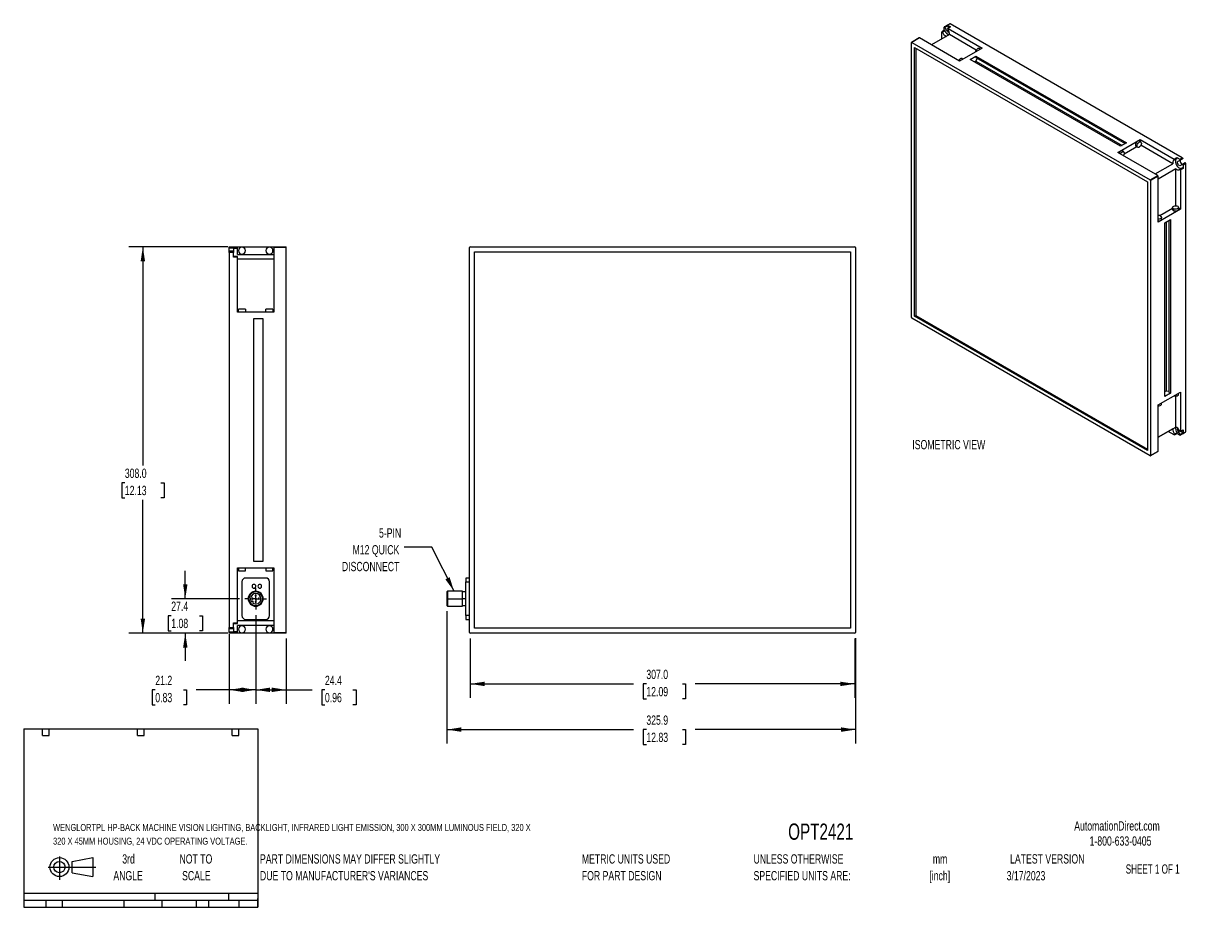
# Model space of a CAD drawing. Header units: millimetres. Extents: x 6 to 1356, y 6 to 1013.
import ezdxf

# ---------------------------------------------------------------- set-up
doc = ezdxf.new("R2010")
doc.units = ezdxf.units.MM
doc.header["$LTSCALE"] = 5
doc.linetypes.add('CENTERX2', pattern=[20.32, 12.7, -2.54, 2.54, -2.54])
doc.layers.add('CENTER', color=40, linetype='CENTERX2')
doc.layers.add('DIMENSIONS', color=140, linetype='Continuous', lineweight=25)
doc.layers.add('TEXT', color=140, linetype='Continuous', lineweight=25)
doc.styles.add('SLDTEXTSTYLE0', font='TXT', dxfattribs={"width": 0.7})
doc.styles.add('SLDTEXTSTYLE1', font='TXT', dxfattribs={"width": 0.65})
doc.dimstyles.new('SLDDIMSTYLE0', dxfattribs={"dimtxt": 10.790039, "dimasz": 16.51, "dimexe": 0, "dimexo": 0.0625, "dimgap": 2.69751, "dimtad": 0, "dimtih": 1, "dimtoh": 1, "dimlfac": 0.7, "dimrnd": 1e-09, "dimzin": 4, "dimdsep": 46, "dimtxsty": 'SLDTEXTSTYLE0', "dimsah": 1, "dimcen": 0.09, "dimadec": 0, "dimazin": 1, "dimtfac": 1, "dimtofl": 0, "dimtmove": 0, "dimatfit": 3, "dimfxl": 0, "dimfrac": 2, "dimtolj": 1, "dimtzin": 12, "dimarcsym": 0})
doc.dimstyles.new('SLDDIMSTYLE1', dxfattribs={"dimtxt": 10.790039, "dimasz": 16.51, "dimexe": 0, "dimexo": 0.0625, "dimgap": 2.69751, "dimtad": 0, "dimtih": 1, "dimtoh": 1, "dimlfac": 0.7, "dimrnd": 1e-09, "dimzin": 12, "dimdsep": 46, "dimtxsty": 'SLDTEXTSTYLE0', "dimsah": 1, "dimcen": 0.09, "dimadec": 0, "dimazin": 3, "dimtfac": 1, "dimtofl": 0, "dimtmove": 0, "dimatfit": 3, "dimfxl": 0, "dimfrac": 2, "dimtolj": 1, "dimtzin": 12, "dimarcsym": 0})
doc.dimstyles.new('SLDDIMSTYLE2', dxfattribs={"dimtxt": 0.18, "dimasz": 16.51, "dimexe": 0, "dimexo": 0.0625, "dimgap": 0, "dimtad": 0, "dimtih": 1, "dimtoh": 1, "dimdec": 0, "dimrnd": 1e-09, "dimzin": 0, "dimdsep": 46, "dimtxsty": 'Standard', "dimsah": 1, "dimcen": 0.09, "dimadec": 0, "dimazin": 0, "dimtfac": 16.51, "dimtdec": 0, "dimtofl": 0, "dimtmove": 0, "dimatfit": 3, "dimfxl": 0, "dimfrac": 2, "dimtolj": 1, "dimtzin": 0, "dimarcsym": 0})
doc.dimstyles.new('SLDDIMSTYLE3', dxfattribs={"dimtxt": 10.790039, "dimasz": 16.51, "dimexe": 0, "dimexo": 0.0625, "dimgap": 2.69751, "dimtad": 0, "dimtih": 1, "dimtoh": 1, "dimlfac": 0.7, "dimrnd": 1e-09, "dimzin": 12, "dimdsep": 46, "dimtxsty": 'SLDTEXTSTYLE0', "dimsah": 1, "dimcen": 0.09, "dimadec": 0, "dimazin": 3, "dimtfac": 1, "dimtmove": 0, "dimatfit": 0, "dimfxl": 0, "dimfrac": 2, "dimtolj": 1, "dimtzin": 12, "dimarcsym": 0})

# ---------------------------------------------------------------- blocks, each defined once
blk = doc.blocks.new('Block11')
at = {"color": 7, "linetype": 'Continuous', "lineweight": 18}
for p, q in [((0, 14.4), (54.4, 14.4)), ((12.9, 26.6), (12.9, 0)), ((27.4, 20.8), (50.9, 25.2)), ((27.4, 8), (27.4, 20.8)), ((50.9, 25.2), (50.9, 3.7)), ((27.4, 8), (50.9, 3.7))]:
    blk.add_line(p, q, dxfattribs=at)
for radius in [10.8, 6.43]:
    blk.add_circle((12.9, 14.4), radius, dxfattribs=at)
blk = doc.blocks.new('Block12')
at = {"color": 7, "linetype": 'Continuous'}
blk.add_blockref('Block11', (0, 0), dxfattribs=at)
blk = doc.blocks.new('SW_NOTE_0')
at = {"layer": 'TEXT', "color": 0, "attachment_point": 1, "style": 'SLDTEXTSTYLE0'}
for s, insert, char_height in [('WENGLORTPL HP-BACK MACHINE VISION LIGHTING, BACKLIGHT, INFRARED LIGHT EMISSION, 300 X 300MM LUMINOUS FIELD, 320 X', (0, 10.2), 7.9375), ('320 X 45MM HOUSING, 24 VDC OPERATING VOLTAGE.', (0, -5.4), 7.938)]:
    blk.add_mtext(s, dxfattribs=dict(at, insert=insert, char_height=char_height))
blk = doc.blocks.new('SW_NOTE_0_1')
at = {"layer": 'TEXT', "color": 0, "char_height": 10.58, "attachment_point": 2, "style": 'SLDTEXTSTYLE0'}
for s, insert in [('mm', (14.2, 13.6)), ('[inch]', (13.8, -5.5))]:
    blk.add_mtext(s, dxfattribs=dict(at, insert=insert))
blk = doc.blocks.new('SW_NOTE_0_2')
at = {"layer": 'TEXT', "color": 0, "char_height": 10.583, "attachment_point": 1, "style": 'SLDTEXTSTYLE0'}
for s, insert in [('UNLESS OTHERWISE', (0, 13.6)), ('SPECIFIED UNITS ARE:', (0, -5.5))]:
    blk.add_mtext(s, dxfattribs=dict(at, insert=insert))
blk = doc.blocks.new('SW_NOTE_0_3')
at = {"layer": 'TEXT', "color": 0, "char_height": 10.583, "attachment_point": 1, "style": 'SLDTEXTSTYLE0'}
for s, insert in [('PART DIMENSIONS MAY DIFFER SLIGHTLY', (0, 13.6)), ("DUE TO MANUFACTURER'S VARIANCES", (0, -5.5))]:
    blk.add_mtext(s, dxfattribs=dict(at, insert=insert))
blk = doc.blocks.new('SW_NOTE_0_4')
at = {"layer": 'TEXT', "color": 0, "char_height": 10.58, "attachment_point": 2, "style": 'SLDTEXTSTYLE0'}
for s, insert in [('NOT TO', (26.3, 13.6)), ('SCALE', (26.8, -5.5))]:
    blk.add_mtext(s, dxfattribs=dict(at, insert=insert))
blk = doc.blocks.new('SW_NOTE_0_5')
at = {"layer": 'TEXT', "color": 0, "char_height": 10.58, "attachment_point": 2, "style": 'SLDTEXTSTYLE0'}
for s, insert in [('3rd', (11.6, 13.6)), ('ANGLE', (11.1, -5.5))]:
    blk.add_mtext(s, dxfattribs=dict(at, insert=insert))
blk = doc.blocks.new('SW_NOTE_0_6')
at = {"layer": 'TEXT', "color": 0, "char_height": 10.583, "attachment_point": 1, "style": 'SLDTEXTSTYLE0'}
for s, insert in [('METRIC UNITS USED', (0, 13.6)), ('FOR PART DESIGN', (0, -5.5))]:
    blk.add_mtext(s, dxfattribs=dict(at, insert=insert))
blk = doc.blocks.new('_D')
at = {"layer": 'DIMENSIONS'}
for p, q in [((515, 312.5), (515, 245)), ((953.6, 312.5), (953.6, 245)), ((515, 260.9), (701.3, 260.9)), ((715.9, 260.9), (712.3, 260.9)), ((712.3, 260.9), (712.3, 243.7)), ((756.9, 260.9), (760.5, 260.9)), ((760.5, 260.9), (760.5, 243.7)), ((953.6, 260.9), (771.5, 260.9)), ((712.3, 243.7), (715.9, 243.7)), ((760.5, 243.7), (756.9, 243.7))]:
    blk.add_line(p, q, dxfattribs=at)
for points in [[(515, 260.9), (531.5, 258.4), (531.5, 263.4)], [(953.6, 260.9), (937, 263.4), (937, 258.4)]]:
    blk.add_solid(points, dxfattribs=at)
at = {"layer": 'DIMENSIONS', "char_height": 10.58, "attachment_point": 1, "style": 'SLDTEXTSTYLE0'}
for s, insert in [('307.0', (715.9, 277)), ('12.09', (715.9, 257.4))]:
    blk.add_mtext(s, dxfattribs=dict(at, insert=insert))
blk = doc.blocks.new('_D_1')
at = {"layer": 'DIMENSIONS'}
for p, q in [((488.7, 343.8), (488.7, 193)), ((954.3, 313.2), (954.3, 193)), ((488.7, 208.8), (701.3, 208.8)), ((715.9, 208.8), (712.3, 208.8)), ((712.3, 208.8), (712.3, 191.7)), ((756.9, 208.8), (760.5, 208.8)), ((760.5, 208.8), (760.5, 191.7)), ((954.3, 208.8), (771.5, 208.8)), ((712.3, 191.7), (715.9, 191.7)), ((760.5, 191.7), (756.9, 191.7))]:
    blk.add_line(p, q, dxfattribs=at)
for points in [[(488.7, 208.8), (505.2, 206.3), (505.2, 211.4)], [(954.3, 208.8), (937.8, 211.4), (937.8, 206.3)]]:
    blk.add_solid(points, dxfattribs=at)
at = {"layer": 'DIMENSIONS', "char_height": 10.58, "attachment_point": 1, "style": 'SLDTEXTSTYLE0'}
for s, insert in [('325.9', (715.9, 224.9)), ('12.83', (715.9, 205.3))]:
    blk.add_mtext(s, dxfattribs=dict(at, insert=insert))
blk = doc.blocks.new('SW_NOTE_0_7')
at = {"layer": 'TEXT', "color": 0, "char_height": 10.58, "attachment_point": 3, "style": 'SLDTEXTSTYLE0'}
for s, insert in [('5-PIN', (-3.3, 21.6)), ('M12 QUICK', (-5.4, 2.5)), ('DISCONNECT', (-5.4, -16.6))]:
    blk.add_mtext(s, dxfattribs=dict(at, insert=insert))
blk = doc.blocks.new('_D_2')
at = {"layer": 'DIMENSIONS'}
for p, q in [((270.7, 339.4), (270.7, 238.2)), ((240.5, 317.4), (240.5, 238.2)), ((156.3, 254.1), (152.7, 254.1)), ((152.7, 254.1), (152.7, 237)), ((188.4, 254.1), (192, 254.1)), ((192, 254.1), (192, 237)), ((240.5, 254.1), (203, 254.1)), ((270.7, 254.1), (240.5, 254.1)), ((152.7, 237), (156.3, 237)), ((192, 237), (188.4, 237))]:
    blk.add_line(p, q, dxfattribs=at)
for points in [[(240.5, 254.1), (257, 251.6), (257, 256.7)], [(270.7, 254.1), (254.2, 256.7), (254.2, 251.6)]]:
    blk.add_solid(points, dxfattribs=at)
at = {"layer": 'DIMENSIONS', "char_height": 10.58, "attachment_point": 1, "style": 'SLDTEXTSTYLE0'}
for s, insert in [('21.2', (156.3, 270.2)), ('0.83', (156.3, 250.6))]:
    blk.add_mtext(s, dxfattribs=dict(at, insert=insert))
blk = doc.blocks.new('_D_3')
at = {"layer": 'DIMENSIONS'}
for p, q in [((270.7, 339.4), (270.7, 238.2)), ((305.5, 312.5), (305.5, 238.2)), ((270.7, 254.1), (305.5, 254.1)), ((305.5, 254.1), (335, 254.1)), ((349.6, 254.1), (346, 254.1)), ((346, 254.1), (346, 237)), ((381.6, 254.1), (385.3, 254.1)), ((385.3, 254.1), (385.3, 237)), ((346, 237), (349.6, 237)), ((385.3, 237), (381.6, 237))]:
    blk.add_line(p, q, dxfattribs=at)
for points in [[(270.7, 254.1), (287.2, 251.6), (287.2, 256.7)], [(305.5, 254.1), (289, 256.7), (289, 251.6)]]:
    blk.add_solid(points, dxfattribs=at)
at = {"layer": 'DIMENSIONS', "char_height": 10.58, "attachment_point": 1, "style": 'SLDTEXTSTYLE0'}
for s, insert in [('24.4', (349.6, 270.2)), ('0.96', (349.6, 250.6))]:
    blk.add_mtext(s, dxfattribs=dict(at, insert=insert))
blk = doc.blocks.new('_D_4')
at = {"layer": 'DIMENSIONS'}
for p, q in [((190.5, 358), (190.5, 389.7)), ((252.2, 358), (174.6, 358)), ((174.5, 338.6), (170.9, 338.6)), ((170.9, 338.6), (170.9, 321.5)), ((206.5, 338.6), (210.2, 338.6)), ((210.2, 338.6), (210.2, 321.5)), ((170.9, 321.5), (174.5, 321.5)), ((238.9, 318.8), (174.6, 318.8)), ((190.5, 318.8), (190.5, 287.1)), ((210.2, 321.5), (206.5, 321.5))]:
    blk.add_line(p, q, dxfattribs=at)
for points in [[(190.5, 358), (193, 374.5), (188, 374.5)], [(190.5, 318.8), (188, 302.3), (193, 302.3)]]:
    blk.add_solid(points, dxfattribs=at)
at = {"layer": 'DIMENSIONS', "char_height": 10.58, "attachment_point": 1, "style": 'SLDTEXTSTYLE0'}
for s, insert in [('27.4', (174.5, 354.7)), ('1.08', (174.5, 335.1))]:
    blk.add_mtext(s, dxfattribs=dict(at, insert=insert))
blk = doc.blocks.new('_D_5')
at = {"layer": 'DIMENSIONS'}
for p, q in [((238.9, 758.8), (126.2, 758.8)), ((142.1, 758.8), (142.1, 509.7)), ((121.6, 490.1), (118, 490.1)), ((118, 490.1), (118, 473)), ((162.6, 490.1), (166.3, 490.1)), ((166.3, 490.1), (166.3, 473)), ((118, 473), (121.6, 473)), ((166.3, 473), (162.6, 473)), ((142.1, 318.8), (142.1, 470.6)), ((238.9, 318.8), (126.2, 318.8))]:
    blk.add_line(p, q, dxfattribs=at)
for points in [[(142.1, 758.8), (139.6, 742.3), (144.7, 742.3)], [(142.1, 318.8), (144.7, 335.4), (139.6, 335.4)]]:
    blk.add_solid(points, dxfattribs=at)
at = {"layer": 'DIMENSIONS', "char_height": 10.58, "attachment_point": 1, "style": 'SLDTEXTSTYLE0'}
for s, insert in [('308.0', (121.6, 506.2)), ('12.13', (121.6, 486.6))]:
    blk.add_mtext(s, dxfattribs=dict(at, insert=insert))
blk = doc.blocks.new('SW_CENTERMARKSYMBOL_0')
at = {"layer": 'CENTER', "color": 0}
for p, q in [((-7.3, 0), (-12.2, 0)), ((0, 0), (-3.6, 0)), ((0, 7.3), (0, 12.2)), ((0, 0), (0, 3.6)), ((0, 0), (0, -3.6)), ((0, 0), (3.6, 0)), ((7.3, 0), (12.2, 0)), ((0, -7.3), (0, -12.2))]:
    blk.add_line(p, q, dxfattribs=at)

msp = doc.modelspace()

# ---------------------------------------------------------------- linework, layer by layer
for p, q in [((1061.873, 1013.126), (1058.929, 1011.427)), ((1062.185, 1013.095), (1059.242, 1011.396)), ((1326.662, 860.416), (1062.185, 1013.095)), ((1061.158, 1000.675), (1040.918, 988.991)), ((1052.428, 995.635), (1052.428, 1003.611)), ((1055.492, 1005.591), (1052.557, 1003.897)), ((1052.87, 1003.866), (1055.804, 1005.56)), ((1053.231, 1003.44), (1056.166, 1005.134)), ((1055.362, 1005.516), (1055.362, 1009.156)), ((1058.435, 1011.141), (1055.492, 1009.442)), ((1056.117, 1009.081), (1058.929, 1010.705)), ((1058.375, 1005.169), (1056.117, 1009.081)), ((1058.375, 1005.169), (1059.973, 1006.091)), ((1058.929, 1010.705), (1060.284, 1008.359)), ((1059.242, 1011.396), (1062.577, 1009.471)), ((1062.264, 1009.502), (1059.33, 1007.808)), ((1062.577, 1009.471), (1059.642, 1007.777)), ((1059.642, 1007.777), (1098.39, 985.408)), ((1091.743, 983.02), (1061.158, 1000.675)), ((1018.089, 678.26), (1018.089, 991.608)), ((1026.925, 996.92), (1018.218, 991.894)), ((1027.237, 996.889), (1018.531, 991.863)), ((1018.531, 991.863), (1289.883, 835.215)), ((1021.624, 679.792), (1021.624, 985.995)), ((1021.624, 985.995), (1286.79, 832.918)), ((1072.757, 970.611), (1027.237, 996.889)), ((1023.083, 985.153), (1023.083, 680.634)), ((1098.39, 985.408), (1072.757, 970.611)), ((1076.699, 972.887), (1075.612, 973.514)), ((1084.866, 972.499), (1091.407, 976.275)), ((1256.34, 873.509), (1084.866, 972.499)), ((1091.407, 976.275), (1262.88, 877.285)), ((1091.407, 976.275), (1091.407, 974.642)), ((1091.407, 974.642), (1261.466, 876.469)), ((1092.941, 973.756), (1091.407, 970.559)), ((1096.144, 984.112), (1095.057, 984.74)), ((1091.407, 970.559), (1089.817, 969.641)), ((1091.407, 970.559), (1257.93, 874.427)), ((1253.069, 866.519), (1278.702, 881.316)), ((1279.347, 878.352), (1277.358, 879.5)), ((1278.702, 881.316), (1317.449, 858.948)), ((1278.702, 878.724), (1278.702, 881.316)), ((1298.589, 840.241), (1253.069, 866.519)), ((1262.88, 877.285), (1256.34, 873.509)), ((1259.902, 867.126), (1257.913, 868.274)), ((1274.849, 872.866), (1260.51, 864.588)), ((1273.134, 875.04), (1275.122, 873.892)), ((1273.859, 873.437), (1275.847, 872.289)), ((1315.933, 853.597), (1279.515, 874.621)), ((1295.693, 841.913), (1315.933, 853.597)), ((1317.449, 858.948), (1320.384, 860.642)), ((1317.762, 857.896), (1320.696, 859.59)), ((1320.384, 860.642), (1323.719, 858.717)), ((1321.773, 856.361), (1324.716, 858.06)), ((1321.773, 856.361), (1324.031, 857.665)), ((1323.719, 858.717), (1326.662, 860.416)), ((1324.031, 857.665), (1326.975, 859.364)), ((1326.844, 852.794), (1324.585, 851.489)), ((1326.975, 859.364), (1324.716, 858.06)), ((1329.787, 854.493), (1326.844, 852.794)), ((1330.1, 854.462), (1327.156, 852.763)), ((1330.542, 853.696), (1327.598, 851.997)), ((1327.598, 851.997), (1327.598, 848.146)), ((1330.542, 548.288), (1330.542, 853.696)), ((1289.883, 835.215), (1298.589, 840.241)), ((1299.031, 839.475), (1290.325, 834.449)), ((1319.272, 847.814), (1299.031, 836.129)), ((1299.031, 786.911), (1299.031, 839.475)), ((1319.272, 805.76), (1319.272, 847.814)), ((1326.844, 848.943), (1323.91, 847.248)), ((1327.156, 848.912), (1324.222, 847.218)), ((1327.598, 848.146), (1324.664, 846.452)), ((1324.664, 846.452), (1324.664, 801.708)), ((1286.79, 832.918), (1286.79, 526.715)), ((1290.325, 834.449), (1290.325, 521.102)), ((1324.664, 801.708), (1299.031, 786.911)), ((1315.419, 802.596), (1301.08, 794.319)), ((1315.419, 803.749), (1315.419, 801.453)), ((1316.444, 802.321), (1316.444, 800.024)), ((1322.419, 801.453), (1322.419, 803.749)), ((1324.664, 801.708), (1322.419, 803.004)), ((1302.973, 790.227), (1302.973, 792.524)), ((1306.721, 786.246), (1313.262, 790.022)), ((1306.721, 588.235), (1306.721, 786.246)), ((1308.312, 787.165), (1308.312, 594.869)), ((1311.848, 592.828), (1311.848, 789.206)), ((1313.262, 790.022), (1313.262, 592.011)), ((240.508, 758.849), (245.265, 758.849)), ((240.508, 757.63), (240.508, 758.849)), ((240.508, 757.63), (245.265, 757.63)), ((240.508, 753.979), (240.508, 757.63)), ((245.265, 758.849), (245.265, 757.63)), ((245.265, 758.849), (250.008, 758.849)), ((245.265, 757.63), (245.265, 753.979)), ((245.265, 757.551), (250.008, 757.551)), ((250.008, 757.551), (250.008, 758.849)), ((250.008, 758.849), (291.436, 758.849)), ((250.008, 750.135), (250.008, 757.551)), ((291.436, 758.849), (305.508, 758.849)), ((291.436, 758.849), (291.436, 758.135)), ((291.436, 758.135), (291.436, 684.564)), ((305.508, 758.135), (291.436, 758.135)), ((305.508, 758.135), (305.508, 758.849)), ((305.508, 319.564), (305.508, 758.135)), ((514.267, 319.564), (514.267, 758.135)), ((514.981, 758.849), (953.552, 758.849)), ((954.267, 758.135), (954.267, 319.564)), ((245.265, 753.979), (240.508, 753.979)), ((240.508, 753.294), (240.508, 753.979)), ((245.265, 753.294), (240.508, 753.294)), ((240.508, 752.579), (240.508, 753.294)), ((240.508, 752.579), (240.508, 325.12)), ((245.265, 752.579), (240.508, 752.579)), ((245.265, 753.979), (245.265, 753.294)), ((245.265, 753.294), (245.265, 752.579)), ((245.265, 747.189), (245.265, 752.579)), ((250.008, 747.903), (245.265, 747.903)), ((250.008, 747.189), (245.265, 747.189)), ((250.008, 750.135), (291.436, 750.135)), ((250.008, 747.189), (250.008, 747.903)), ((250.008, 684.564), (250.008, 747.189)), ((291.436, 744.739), (250.008, 744.739)), ((519.981, 324.564), (519.981, 753.135)), ((519.981, 753.135), (948.552, 753.135)), ((948.552, 753.135), (948.552, 324.564)), ((291.436, 684.564), (250.008, 684.564)), ((259.008, 687.778), (251.008, 687.778)), ((251.008, 684.564), (251.008, 687.778)), ((259.008, 687.778), (259.008, 684.564)), ((268.436, 677.421), (279.008, 677.421)), ((268.436, 400.278), (268.436, 677.421)), ((279.008, 677.421), (279.008, 400.278)), ((282.436, 684.564), (282.436, 687.778)), ((290.436, 687.778), (282.436, 687.778)), ((290.436, 687.778), (290.436, 684.564)), ((1289.883, 520.847), (1018.531, 677.495)), ((1021.624, 679.792), (1023.083, 680.634)), ((1286.79, 526.715), (1021.624, 679.792)), ((1023.083, 680.634), (1286.79, 528.399)), ((1306.721, 593.95), (1308.312, 594.869)), ((1308.312, 594.869), (1311.848, 594.599)), ((1299.031, 578.693), (1324.664, 593.49)), ((1302.973, 579.713), (1302.973, 580.968)), ((1313.262, 592.011), (1306.721, 588.235)), ((1311.848, 592.828), (1313.262, 592.011)), ((1319.272, 553.609), (1319.272, 588.928)), ((1322.419, 590.938), (1322.419, 592.194)), ((1324.664, 593.49), (1324.664, 548.746)), ((1299.031, 526.128), (1299.031, 578.693)), ((1299.031, 541.924), (1319.272, 553.609)), ((1315.933, 551.681), (1299.031, 541.924)), ((1317.449, 544.58), (1310.541, 548.568)), ((1320.638, 547.055), (1317.704, 545.361)), ((1317.762, 544.549), (1320.696, 546.243)), ((1323.719, 544.348), (1320.567, 546.168)), ((1323.37, 549.874), (1321.773, 548.952)), ((1324.031, 545.039), (1321.773, 548.952)), ((1326.844, 546.663), (1324.031, 545.039)), ((1324.031, 544.318), (1326.975, 546.017)), ((1327.104, 546.303), (1324.161, 544.604)), ((1324.534, 548.46), (1327.469, 550.154)), ((1324.664, 548.746), (1327.598, 550.44)), ((1325.489, 549.011), (1326.844, 546.663)), ((1327.469, 546.303), (1330.412, 548.002)), ((1327.598, 550.44), (1327.598, 546.589)), ((1327.598, 546.589), (1330.542, 548.288)), ((1290.196, 520.816), (1298.902, 525.842)), ((1290.325, 521.102), (1299.031, 526.128)), ((250.008, 393.135), (291.436, 393.135)), ((250.008, 330.51), (250.008, 393.135)), ((251.008, 393.135), (251.008, 389.921)), ((259.008, 389.921), (259.008, 393.135)), ((279.008, 400.278), (268.436, 400.278)), ((282.436, 393.135), (282.436, 389.921)), ((290.436, 389.921), (290.436, 393.135)), ((291.436, 393.135), (291.436, 319.564)), ((251.008, 389.921), (259.008, 389.921)), ((282.151, 381.532), (259.294, 381.532)), ((282.436, 389.921), (290.436, 389.921)), ((510.124, 381.532), (510.124, 377.246)), ((514.267, 381.532), (510.124, 381.532)), ((255.008, 377.246), (255.008, 338.674)), ((286.436, 338.674), (286.436, 377.246)), ((489.41, 366.532), (488.695, 365.817)), ((488.695, 365.817), (488.695, 357.96)), ((506.41, 366.532), (489.41, 366.532)), ((489.41, 366.532), (489.41, 357.96)), ((506.41, 357.96), (506.41, 366.532)), ((510.124, 365.639), (506.41, 365.639)), ((510.124, 338.674), (510.124, 377.246)), ((510.124, 377.246), (514.267, 377.246)), ((262.151, 357.96), (262.865, 357.96)), ((266.53, 354.98), (265.968, 354.418)), ((266.815, 357.96), (266.432, 357.96)), ((267.742, 353.768), (267.18, 353.206)), ((267.86, 357.96), (267.478, 357.96)), ((270.391, 361.536), (270.008, 361.536)), ((270.391, 357.96), (270.008, 357.96)), ((270.391, 354.384), (270.008, 354.384)), ((271.436, 361.536), (271.054, 361.536)), ((271.436, 357.96), (271.054, 357.96)), ((271.436, 354.384), (271.054, 354.384)), ((273.967, 357.96), (273.584, 357.96)), ((275.012, 357.96), (274.63, 357.96)), ((278.579, 357.96), (279.294, 357.96)), ((488.695, 357.96), (488.695, 350.103)), ((488.695, 357.96), (489.41, 357.96)), ((489.41, 357.96), (489.41, 349.389)), ((489.41, 357.96), (506.41, 357.96)), ((506.41, 349.389), (506.41, 357.96)), ((510.124, 357.96), (506.41, 357.96)), ((488.695, 350.103), (489.41, 349.389)), ((489.41, 349.389), (506.41, 349.389)), ((506.41, 350.282), (510.124, 350.282)), ((510.124, 338.674), (510.124, 334.389)), ((514.267, 338.674), (510.124, 338.674)), ((240.508, 325.12), (245.265, 325.12)), ((240.508, 324.405), (240.508, 325.12)), ((240.508, 324.405), (245.265, 324.405)), ((240.508, 323.72), (240.508, 324.405)), ((245.265, 330.51), (250.008, 330.51)), ((245.265, 325.12), (245.265, 330.51)), ((245.265, 329.796), (250.008, 329.796)), ((245.265, 325.12), (245.265, 324.405)), ((245.265, 324.405), (245.265, 323.72)), ((250.008, 332.96), (291.436, 332.96)), ((250.008, 329.796), (250.008, 330.51)), ((291.436, 327.564), (250.008, 327.564)), ((250.008, 320.148), (250.008, 327.564)), ((259.294, 334.389), (282.151, 334.389)), ((510.124, 334.389), (514.267, 334.389)), ((948.552, 324.564), (519.981, 324.564)), ((245.265, 323.72), (240.508, 323.72)), ((240.508, 320.069), (240.508, 323.72)), ((240.508, 320.069), (245.265, 320.069)), ((240.508, 320.069), (240.508, 319.564)), ((245.265, 319.564), (240.508, 319.564)), ((240.508, 318.849), (240.508, 319.564)), ((245.265, 318.849), (240.508, 318.849)), ((245.265, 323.72), (245.265, 320.069)), ((250.008, 320.148), (245.265, 320.148)), ((245.265, 320.069), (245.265, 319.564)), ((245.265, 318.849), (245.265, 319.564)), ((250.008, 318.849), (245.265, 318.849)), ((250.008, 318.849), (250.008, 320.148)), ((291.436, 318.849), (250.008, 318.849)), ((291.436, 319.564), (305.508, 319.564)), ((291.436, 319.564), (291.436, 318.849)), ((305.508, 318.849), (291.436, 318.849)), ((305.508, 318.849), (305.508, 319.564)), ((953.552, 318.849), (514.981, 318.849))]:
    msp.add_line(p, q)
at = {"flags": 128}
for points in [[(1056.117, 1009.081), (1056.013, 1009.231), (1055.89, 1009.351), (1055.761, 1009.434), (1055.635, 1009.47), (1055.524, 1009.457), (1055.437, 1009.396), (1055.381, 1009.293), (1055.362, 1009.156)], [(1059.242, 1011.396), (1059.113, 1011.448), (1058.996, 1011.452), (1058.9, 1011.407), (1058.833, 1011.317), (1058.802, 1011.19), (1058.808, 1011.036), (1058.852, 1010.87), (1058.929, 1010.705)], [(1059.388, 1006.996), (1059.288, 1007.165), (1059.224, 1007.345), (1059.2, 1007.517), (1059.221, 1007.664), (1059.283, 1007.771), (1059.381, 1007.829), (1059.505, 1007.831), (1059.642, 1007.777)], [(1075.612, 973.514), (1075.099, 973.672), (1074.292, 973.546), (1073.432, 973.049), (1072.625, 972.244), (1071.966, 971.225), (1071.905, 971.103)], [(1095.057, 984.74), (1094.545, 984.898), (1093.737, 984.771), (1092.878, 984.275), (1092.07, 983.469), (1091.412, 982.451), (1090.982, 981.343), (1090.923, 981.098)], [(1277.358, 879.5), (1276.846, 879.658), (1276.038, 879.531), (1275.179, 879.035), (1274.371, 878.229), (1273.713, 877.211), (1273.283, 876.103), (1273.134, 875.04)], [(1275.122, 873.892), (1275.272, 874.955), (1275.701, 876.063), (1276.36, 877.081), (1277.167, 877.887), (1278.027, 878.383), (1278.835, 878.51), (1279.493, 878.252), (1279.923, 877.64), (1280.072, 876.749)], [(1257.913, 868.274), (1257.4, 868.432), (1256.593, 868.305), (1255.733, 867.809), (1254.926, 867.003), (1254.267, 865.985), (1254.206, 865.863)], [(1256.195, 864.715), (1256.256, 864.837), (1256.914, 865.855), (1257.722, 866.661), (1258.581, 867.157), (1259.389, 867.284), (1260.048, 867.026), (1260.477, 866.415), (1260.627, 865.523)], [(1280.072, 876.749), (1279.923, 875.685), (1279.493, 874.578), (1278.835, 873.56), (1278.027, 872.754), (1277.167, 872.258), (1276.36, 872.131), (1275.701, 872.389), (1275.272, 873), (1275.122, 873.892)], [(1317.704, 857.873), (1317.2, 857.688), (1316.762, 857.383), (1316.4, 856.967), (1316.121, 856.448), (1315.932, 855.838), (1315.837, 855.149), (1315.837, 854.396), (1315.933, 853.597)], [(1317.449, 858.948), (1317.587, 858.843), (1317.711, 858.699), (1317.809, 858.528), (1317.871, 858.348), (1317.891, 858.177), (1317.868, 858.032), (1317.803, 857.928), (1317.704, 857.873)], [(1319.542, 858.924), (1319.219, 858.477), (1318.858, 857.488), (1318.763, 856.28), (1318.941, 854.926), (1319.38, 853.51), (1320.054, 852.12), (1320.921, 850.842), (1321.927, 849.753), (1323.011, 848.923), (1324.104, 848.401), (1325.141, 848.22), (1325.689, 848.276)], [(1320.384, 860.642), (1320.521, 860.537), (1320.645, 860.393), (1320.743, 860.222), (1320.805, 860.042), (1320.826, 859.872), (1320.803, 859.727), (1320.738, 859.622), (1320.696, 859.59)], [(1324.585, 851.489), (1323.94, 851.364), (1323.179, 851.629), (1322.418, 852.243), (1321.773, 853.113), (1321.342, 854.107), (1321.19, 855.073), (1321.342, 855.865), (1321.773, 856.361)], [(1324.031, 857.665), (1324.109, 857.741), (1324.152, 857.857), (1324.159, 858.002), (1324.127, 858.166), (1324.061, 858.333), (1323.965, 858.489), (1323.847, 858.621), (1323.719, 858.717)], [(1324.716, 858.06), (1324.285, 857.564), (1324.134, 856.772), (1324.285, 855.806), (1324.716, 854.812), (1325.361, 853.942), (1326.122, 853.328), (1326.883, 853.063), (1327.529, 853.188)], [(1326.662, 860.416), (1326.791, 860.32), (1326.908, 860.188), (1327.004, 860.032), (1327.071, 859.865), (1327.102, 859.702), (1327.096, 859.556), (1327.052, 859.44), (1326.975, 859.364)], [(1319.272, 847.814), (1319.916, 847.331), (1320.568, 846.955), (1321.212, 846.693), (1321.835, 846.551), (1322.424, 846.533), (1322.965, 846.639), (1323.448, 846.866), (1323.86, 847.209)], [(1316.444, 802.321), (1315.747, 802.895), (1315.432, 803.573), (1315.538, 804.272), (1316.052, 804.908), (1316.911, 805.404), (1318.013, 805.701), (1319.224, 805.762), (1320.398, 805.581), (1321.394, 805.178)], [(1321.394, 805.178), (1322.091, 804.603), (1322.405, 803.925), (1322.299, 803.226), (1321.786, 802.59), (1320.926, 802.094), (1319.825, 801.798), (1318.614, 801.737), (1317.44, 801.918), (1316.444, 802.321)], [(1322.419, 801.453), (1322.299, 800.93), (1321.786, 800.294), (1320.926, 799.798), (1319.825, 799.501), (1318.614, 799.44), (1317.44, 799.622), (1316.444, 800.024)], [(1301.948, 793.952), (1302.645, 793.378), (1302.96, 792.7), (1302.854, 792.001), (1302.34, 791.365), (1301.481, 790.869), (1300.379, 790.572), (1299.168, 790.511), (1299.031, 790.519)], [(1302.973, 790.227), (1302.854, 789.704), (1302.34, 789.068), (1301.481, 788.572), (1300.379, 788.276), (1299.168, 788.214), (1299.031, 788.223)], [(1317.197, 589.179), (1317.44, 589.107), (1318.614, 588.926), (1319.825, 588.987), (1320.926, 589.283), (1321.786, 589.779), (1322.299, 590.415), (1322.419, 590.938)], [(1299.031, 577.708), (1299.168, 577.7), (1300.379, 577.761), (1301.481, 578.058), (1302.34, 578.554), (1302.854, 579.19), (1302.973, 579.713)], [(1317.704, 545.361), (1317.803, 545.191), (1317.868, 545.012), (1317.891, 544.84), (1317.871, 544.693), (1317.809, 544.585), (1317.711, 544.528), (1317.587, 544.526), (1317.449, 544.58)], [(1320.696, 546.243), (1320.743, 546.279), (1320.805, 546.387), (1320.826, 546.534), (1320.803, 546.706), (1320.738, 546.885), (1320.638, 547.055)], [(1321.773, 548.952), (1321.425, 549.694), (1321.228, 550.442), (1321.2, 551.131), (1321.342, 551.703), (1321.64, 552.106)], [(1324.664, 548.746), (1324.642, 548.6), (1324.579, 548.494), (1324.48, 548.438), (1324.355, 548.438), (1324.218, 548.493), (1324.08, 548.599), (1323.957, 548.745), (1323.86, 548.916)], [(1327.101, 546.37), (1327.102, 546.354), (1327.104, 546.303)]]:
    msp.add_lwpolyline(points, dxfattribs=at)
for centre, radius, start, end in [((1062.003, 1012.848), 0.307, 53.612934, 115.076607), ((1052.697, 1003.654), 0.273, 50.796715, 189.214037), ((1052.364, 1003.069), 0.944, 23.133218, 57.561767), ((1061.159, 1006.602), 8.535, 201.743608, 246.964483), ((1055.621, 1005.304), 0.314, 54.382423, 114.307119), ((1055.298, 1004.764), 0.944, 23.133218, 57.561767), ((1063.928, 1008.134), 8.322, 201.129377, 247.572676), ((1060.822, 1006.078), 2.61, 200.37005, 274.80117), ((1058.568, 1010.829), 0.339, 46.181326, 113.121305), ((1052.685, 1001.71), 8.536, 353.038233, 38.254998), ((1062.395, 1009.228), 0.303, 53.158094, 115.531447), ((1018.358, 991.652), 0.273, 50.796715, 189.214037), ((1027.054, 996.634), 0.314, 54.382423, 114.307119), ((1255.326, 865.761), 5.306, 324.901679, 357.436371), ((1274.785, 874.822), 1.666, 172.481386, 236.206434), ((1326.973, 852.507), 0.314, 54.381827, 114.313952), ((1326.639, 851.954), 0.961, 2.605478, 57.394522), ((1329.917, 854.206), 0.314, 54.381827, 114.313952), ((1329.582, 853.653), 0.961, 2.605478, 57.394522), ((1298.072, 839.432), 0.961, 2.605478, 57.394522), ((1324.046, 846.993), 0.285, 51.896818, 130.693039), ((1323.704, 846.408), 0.961, 2.605478, 57.394522), ((1326.973, 848.649), 0.32, 54.973663, 113.715879), ((1326.639, 848.102), 0.961, 2.605478, 57.394522), ((1289.366, 834.406), 0.961, 2.605478, 57.394522), ((1317.081, 801.563), 1.666, 183.796555, 247.523586), ((1299.504, 789.243), 5.306, 62.567333, 95.105423), ((255.008, 754.564), 4, 0, 180), ((286.436, 754.564), 4, 0, 180), ((514.981, 758.135), 0.714, 90, 180), ((953.552, 758.135), 0.714, 0, 90), ((255.008, 754.564), 4, 180, 0), ((286.436, 754.564), 4, 180, 0), ((1019.048, 678.304), 0.961, 182.605478, 237.394522), ((1317.747, 548.908), 4.942, 59.64553, 72.024027), ((1324.407, 550.646), 8.536, 173.038233, 218.254998), ((1327.301, 552.329), 8.497, 172.923291, 218.363903), ((1315.183, 545.209), 9.436, 23.133218, 57.561767), ((1323.892, 544.56), 0.273, 230.796715, 9.214037), ((1323.26, 544.573), 0.902, 1.956499, 31.143728), ((1327.634, 547.099), 0.902, 208.855609, 238.045328), ((1326.798, 546.269), 0.308, 305.013333, 6.298847), ((1327.329, 546.545), 0.273, 230.796715, 9.214037), ((1327.297, 550.404), 0.303, 304.466604, 6.845577), ((1330.244, 548.25), 0.3, 304.056351, 7.255829), ((1290.056, 521.058), 0.273, 230.796715, 9.214037), ((1298.725, 526.094), 0.308, 305.013333, 6.298848), ((259.294, 377.246), 4.286, 90, 180), ((282.151, 377.246), 4.286, 0, 90), ((270.722, 357.96), 8.571, 0, 180), ((270.722, 357.96), 7.857, 0, 180), ((268.722, 372.103), 2.143, 0, 180), ((268.722, 372.103), 2.143, 180, 0), ((275.365, 372.103), 2.143, 0, 180), ((275.365, 372.103), 2.143, 180, 0), ((270.722, 357.96), 8.571, 180, 0), ((270.722, 357.96), 7.857, 180, 0), ((270.722, 357.96), 5.929, 0, 180), ((270.722, 357.96), 5.929, 180, 216.687139), ((267.146, 357.96), 0.714, 0, 180), ((267.146, 357.96), 0.714, 180, 0), ((267.136, 354.374), 0.857, 0, 135), ((267.146, 357.96), 0.332, 0, 180), ((267.146, 357.96), 0.332, 180, 0), ((270.722, 357.96), 5.929, 233.312861, 0), ((267.136, 354.374), 0.857, 315, 0), ((270.722, 361.536), 0.714, 0, 180), ((270.722, 361.536), 0.714, 180, 0), ((270.722, 357.96), 0.714, 0, 180), ((270.722, 357.96), 0.714, 180, 0), ((270.722, 354.384), 0.714, 0, 180), ((270.722, 354.384), 0.714, 180, 0), ((270.722, 361.536), 0.332, 0, 180), ((270.722, 361.536), 0.332, 180, 0), ((270.722, 357.96), 0.332, 0, 180), ((270.722, 357.96), 0.332, 180, 0), ((270.722, 354.384), 0.332, 0, 180), ((270.722, 354.384), 0.332, 180, 0), ((274.298, 357.96), 0.714, 0, 180), ((274.298, 357.96), 0.714, 180, 0), ((274.298, 357.96), 0.332, 0, 180), ((274.298, 357.96), 0.332, 180, 0), ((259.294, 338.674), 4.286, 180, 270), ((282.151, 338.674), 4.286, 270, 0), ((255.008, 323.135), 4, 0, 180), ((286.436, 323.135), 4, 0, 180), ((255.008, 323.135), 4, 180, 0), ((286.436, 323.135), 4, 180, 0), ((514.981, 319.564), 0.714, 180, 270), ((953.552, 319.564), 0.714, 270, 0)]:
    msp.add_arc(centre, radius, start, end)
at = {"layer": 'TEXT'}
for p, q in [((6.35, 209.55), (273.05, 209.55)), ((6.35, 209.55), (6.35, 6.35)), ((27.94, 201.93), (27.94, 209.55)), ((35.56, 201.93), (35.56, 209.55)), ((135.89, 201.93), (135.89, 209.55)), ((143.51, 201.93), (143.51, 209.55)), ((243.84, 201.93), (243.84, 209.55)), ((251.46, 201.93), (251.46, 209.55)), ((273.05, 209.55), (273.05, 6.35)), ((27.94, 201.93), (35.56, 201.93)), ((135.89, 201.93), (143.51, 201.93)), ((243.84, 201.93), (251.46, 201.93)), ((273.05, 22.126), (6.35, 22.126)), ((273.05, 13.97), (6.35, 13.97)), ((31.75, 13.97), (31.75, 6.35)), ((50.212, 13.97), (50.212, 6.35)), ((120.646, 13.97), (120.646, 6.35)), ((155.759, 22.126), (155.759, 13.97)), ((163.78, 13.97), (163.78, 6.35)), ((203.024, 13.97), (203.024, 6.35)), ((216.812, 13.97), (216.812, 6.35)), ((239.575, 22.126), (239.575, 13.97)), ((251.349, 13.97), (251.349, 6.35)), ((273.05, 6.35), (273.05, 16.51)), ((6.35, 6.35), (273.05, 6.35))]:
    msp.add_line(p, q, dxfattribs=at)

# ---------------------------------------------------------------- block references
at = {"layer": 'CENTER'}
msp.add_blockref('SW_CENTERMARKSYMBOL_0', (270.722, 357.96), dxfattribs=at)
at = {"layer": 'TEXT'}
for name, p in [('SW_NOTE_0_7', (439.846, 416.527)), ('SW_NOTE_0', (39.829, 91.079)), ('SW_NOTE_0_5', (114.237, 53.177)), ('Block12', (34.19, 37.769)), ('SW_NOTE_0_4', (176.286, 53.177)), ('SW_NOTE_0_3', (275.596, 53.177)), ('SW_NOTE_0_6', (642.392, 53.177)), ('SW_NOTE_0_2', (838.04, 53.177)), ('SW_NOTE_0_1', (1036.43, 53.164))]:
    msp.add_blockref(name, p, dxfattribs=at)

# ---------------------------------------------------------------- texts
for s, insert, char_height, attachment_point, style in [('ISOMETRIC VIEW', (1018.993, 538.829), 10.58333, 1, 'SLDTEXTSTYLE0'), ('OPT2421', (877.509, 101.822), 18.5208, 1, 'SLDTEXTSTYLE0'), ('AutomationDirect.com', (1203.475, 104.383), 10.58333, 1, 'SLDTEXTSTYLE0'), ('1-800-633-0405', (1220.958, 87.185), 10.58333, 1, 'SLDTEXTSTYLE0'), ('LATEST VERSION', (1172.761, 66.82), 10.58333, 2, 'SLDTEXTSTYLE0'), ('SHEET 1 OF 1', (1262.206, 55.257), 10.58333, 1, 'SLDTEXTSTYLE1'), ('3/17/2023', (1148.507, 47.638), 10.5833, 2, 'SLDTEXTSTYLE0')]:
    msp.add_mtext(s, dxfattribs=dict(at, insert=insert, char_height=char_height, attachment_point=attachment_point, style=style))

# ---------------------------------------------------------------- dimensions: what is measured, and where the dimension line sits
at = {"layer": 'DIMENSIONS'}
for base, p1, p2, angle, dimstyle, picture, middle in [((142.12, 758.849), (245.265, 318.849), (245.265, 758.849), 90, 'SLDDIMSTYLE0', '_D_5', (142.12, 490.122)), ((190.508, 357.96), (245.265, 318.849), (258.522, 357.96), 90, 'SLDDIMSTYLE3', '_D_4', (190.508, 338.615)), ((488.695, 208.849), (954.267, 319.564), (488.695, 350.103), 0, 'SLDDIMSTYLE1', '_D_1', (736.406, 208.849)), ((514.981, 260.896), (953.552, 318.849), (514.981, 318.849), 0, 'SLDDIMSTYLE0', '_D', (736.406, 260.896))]:
    dim = msp.add_linear_dim(base=base, p1=p1, p2=p2, angle=angle, dimstyle=dimstyle, dxfattribs=at)
    dim.commit()
    dim.dimension.update_dxf_attribs({"geometry": picture, "text_midpoint": middle, "dimtype": 160})
for base, p2, picture, middle in [((240.508, 254.112), (240.508, 323.72), '_D_2', (172.357, 254.112)), ((305.508, 254.112), (305.508, 318.849), '_D_3', (365.606, 254.112))]:
    dim = msp.add_linear_dim(base=base, p1=(270.722, 345.76), p2=p2, dimstyle='SLDDIMSTYLE1', dxfattribs=at)
    dim.commit()
    dim.dimension.update_dxf_attribs({"geometry": picture, "text_midpoint": middle, "dimtype": 160})

# ---------------------------------------------------------------- leaders
at = {"layer": 'TEXT'}
msp.add_leader([(496.71, 366.532), (471.597, 416.527), (439.846, 416.527)], dimstyle='SLDDIMSTYLE2', dxfattribs=at)

doc.saveas('drawing.dxf')
